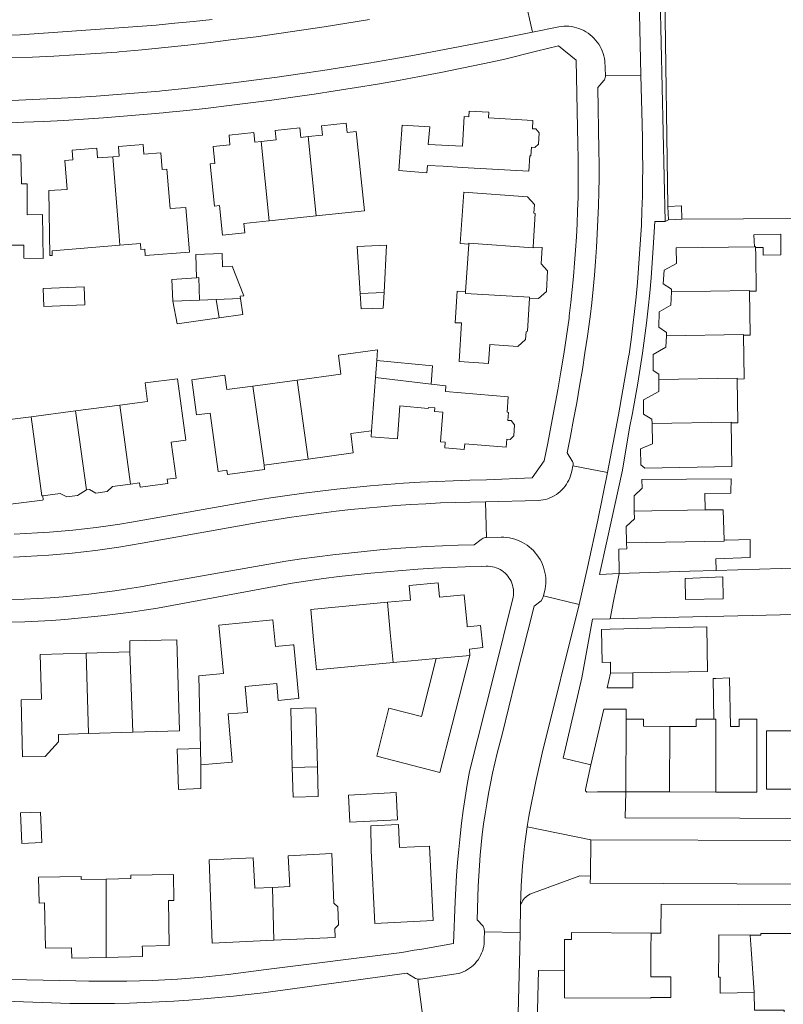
# Model space of a CAD drawing. Header units: metres. Extents: x 89888 to 94270, y 464165 to 468904.
# Tile 110 of 256: x 92228 to 92333, y 466032 to 466168. Entities that reach past the tile are written whole.
import ezdxf

# ---------------------------------------------------------------- set-up
doc = ezdxf.new("R2010")
doc.units = ezdxf.units.M
for name, color, linetype, lineweight in [('B_BEBOUWINGSGRENS_0', 251, 'CONTINUOUS', 13), ('B_TUSSENMUUR_0', 251, 'CONTINUOUS', 13), ('G_GRENS_ALGEMEEN_0', 251, 'CONTINUOUS', 13), ('T_CULTUURGRENS_0', 251, 'CONTINUOUS', 13), ('V_WEGGRENS_0', 251, 'CONTINUOUS', 13)]:
    doc.layers.add(name, color=color, linetype=linetype, lineweight=lineweight)

msp = doc.modelspace()

# ---------------------------------------------------------------- linework, layer by layer
at = {"layer": 'B_BEBOUWINGSGRENS_0'}
for p, q in [((92297.87, 466143.26), (92289.09, 466143.87)), ((92262.26, 466139.94), (92268.74, 466140.61)), ((92317.33, 466140.07), (92317.26, 466141.92)), ((92319.18, 466140.14), (92317.33, 466140.07)), ((92289.8, 466136.71), (92289.35, 466130.13)), ((92274.42, 466136.41), (92274.82, 466129.91)), ((92236.76, 466130.82), (92231.1, 466130.6)), ((92266.13, 466117.98), (92260.01, 466117.15)), ((92235.56, 466113.72), (92229.43, 466112.91)), ((92241.68, 466114.53), (92235.56, 466113.72)), ((92326.07, 466106.05), (92325.97, 466112.08)), ((92261.57, 466106.26), (92267.65, 466107.08)), ((92322.38, 466100.07), (92324.86, 466100.09)), ((92324.86, 466100.09), (92325.02, 466095.92)), ((92249.88, 466069.59), (92249.53, 466082.18)), ((92243.07, 466080.5), (92237.03, 466080.34)), ((92279.37, 466079.02), (92285.31, 466079.59)), ((92268.78, 466078.01), (92279.37, 466079.02)), ((92268.92, 466064.65), (92268.71, 466072.77)), ((92237.34, 466069.24), (92243.45, 466069.41)), ((92243.45, 466069.41), (92249.88, 466069.59)), ((92305.87, 466061.52), (92306.64, 466064.91)), ((92317.49, 466061.18), (92311.47, 466061.19)), ((92323.85, 466061.17), (92317.49, 466061.18)), ((92230.91, 466054.21), (92230.74, 466058.4)), ((92243.18, 466049.24), (92239.78, 466049.17)), ((92314.93, 466041.72), (92314.92, 466039.53)), ((92303.01, 466039.53), (92303.01, 466040.84)), ((92303, 466036.62), (92303.01, 466039.53))]:
    msp.add_line(p, q, dxfattribs=at)
for points in [[(92298.64, 466153.77), (92292.5, 466154.11), (92292.55, 466154.91), (92289.85, 466155.06), (92289.81, 466154.26), (92289.16, 466154.3), (92288.93, 466150.23), (92284.21, 466150.47), (92284.41, 466152.87), (92280.59, 466153.12), (92280.13, 466146.85), (92284, 466146.55), (92284.09, 466147.58), (92286.27, 466147.45), (92288.89, 466147.3)], [(92274.28, 466152.23), (92273, 466152.09), (92272.87, 466153.4), (92269.49, 466153.05), (92269.62, 466151.75), (92267.63, 466151.54)], [(92288.89, 466147.3), (92298.08, 466146.79), (92298.2, 466148.91), (92298.37, 466148.9), (92298.44, 466150.08), (92298.89, 466150.05), (92299.41, 466150.52), (92299.5, 466152.07), (92299.03, 466152.6), (92298.58, 466152.62), (92298.64, 466153.77)], [(92261.14, 466150.87), (92260.27, 466150.78), (92260.14, 466152.09), (92256.73, 466151.73), (92256.86, 466150.43), (92254.55, 466150.19), (92254.79, 466147.85), (92254.14, 466147.79), (92254.74, 466141.97), (92255.4, 466142.04)], [(92267.63, 466151.54), (92266.64, 466151.44), (92266.5, 466152.74), (92263.09, 466152.39), (92263.23, 466151.09), (92261.14, 466150.87)], [(92268.74, 466140.61), (92275.4, 466141.29), (92274.28, 466152.23)], [(92247.33, 466149.29), (92245, 466149.1), (92244.9, 466150.45), (92241.49, 466150.18), (92241.59, 466148.83), (92240.7, 466148.76)], [(92225.36, 466136.57), (92228.42, 466136.58), (92228.43, 466134.76), (92231.08, 466134.75), (92231.02, 466140.78), (92228.89, 466140.74), (92228.87, 466145.02), (92228.09, 466145.02), (92228.04, 466149.02), (92225.31, 466149.01), (92224.35, 466149.75), (92223.24, 466149.75), (92222.29, 466148.99), (92221.87, 466148.99)], [(92240.7, 466148.76), (92238.6, 466148.6), (92238.5, 466149.94), (92235.08, 466149.67), (92235.18, 466148.33), (92234.09, 466148.24), (92234.4, 466144.27), (92231.89, 466144.11), (92232.02, 466135.15), (92232.32, 466135.15), (92232.32, 466135.79), (92241.68, 466136.58)], [(92245.14, 466136.04), (92245.18, 466135.15), (92251.29, 466135.59), (92250.79, 466141.79), (92248.59, 466141.61), (92248.16, 466147.04), (92247.51, 466146.99), (92247.33, 466149.29)], [(92289.09, 466143.87), (92288.6, 466136.79), (92289.8, 466136.71)], [(92255.4, 466142.04), (92255.82, 466137.96), (92258.91, 466138.28), (92258.77, 466139.58), (92262.26, 466139.94)], [(92298.69, 466136.32), (92298.96, 466140.95), (92298.78, 466141), (92298.85, 466142.16), (92297.87, 466143.26)], [(92317.26, 466141.92), (92319.11, 466141.99), (92319.18, 466140.14)], [(92329.34, 466136.25), (92330.38, 466136.27), (92330.4, 466135.19), (92332.85, 466135.23), (92332.84, 466138.09), (92329.11, 466137.99), (92329.18, 466136.36)], [(92241.68, 466136.58), (92244.53, 466136.82), (92244.57, 466135.97), (92245.14, 466136.04)], [(92278.11, 466130.05), (92278.46, 466136.56), (92274.42, 466136.41)], [(92258.32, 466129.23), (92258.28, 466129.55), (92258.77, 466129.57), (92257.18, 466133.68), (92255.85, 466133.58), (92255.8, 466135.43), (92252.13, 466135.27), (92252.24, 466132.08)], [(92298.16, 466129.28), (92299.41, 466129.21), (92300.49, 466130.18), (92300.66, 466133.03), (92299.77, 466134.02), (92299.9, 466136.25), (92298.69, 466136.32)], [(92329.18, 466136.36), (92318.39, 466136.19), (92318.46, 466134.04), (92316.76, 466133.11), (92316.59, 466131.25), (92317.77, 466130.53), (92317.75, 466130.14)], [(92328.5, 466130.21), (92329.44, 466130.23), (92329.44, 466130.33), (92329.36, 466135.18), (92329.34, 466136.25)], [(92252.24, 466132.08), (92248.84, 466131.85), (92249, 466128.87)], [(92231.1, 466130.6), (92231.2, 466128.13), (92236.85, 466128.35), (92236.76, 466130.82)], [(92274.82, 466129.91), (92274.95, 466127.81), (92277.99, 466127.89), (92278.11, 466130.05)], [(92289.35, 466130.13), (92288.2, 466130.21), (92287.9, 466125.86), (92288.81, 466125.86), (92288.48, 466120.54), (92292.53, 466120.26), (92292.71, 466122.88), (92296.56, 466122.61), (92297.63, 466123.57), (92297.69, 466124.64), (92297.9, 466124.71), (92298.16, 466129.28)], [(92317.75, 466130.14), (92317.65, 466128.31), (92316.03, 466127.4), (92315.99, 466125.28), (92317.07, 466124.55), (92317.04, 466124.09)], [(92327.66, 466124.17), (92328.6, 466124.18), (92328.6, 466124.28), (92328.5, 466130.21)], [(92249, 466128.87), (92249.6, 466125.73), (92255.37, 466126.54)], [(92255.37, 466126.54), (92258.64, 466127), (92258.32, 466129.23)], [(92317.04, 466124.09), (92316.96, 466122.5), (92315.2, 466121.48), (92315.22, 466119.31), (92316.02, 466118.77), (92316.02, 466118.05)], [(92326.82, 466118.12), (92327.76, 466118.14), (92327.76, 466118.24), (92327.66, 466124.17)], [(92277.1, 466120.68), (92277.2, 466122.13), (92271.81, 466121.4)], [(92271.81, 466121.4), (92272.17, 466118.79), (92266.13, 466117.98)], [(92284.59, 466117.41), (92284.77, 466119.92), (92277.1, 466120.68)], [(92229.43, 466112.91), (92225.38, 466112.38), (92225.03, 466115.02), (92225.19, 466117.98), (92223.19, 466117.77), (92223.15, 466114.81), (92222.74, 466114.74), (92223.15, 466112.09), (92224.59, 466101.18), (92225.81, 466101.34), (92225.88, 466100.75), (92230.99, 466101.42), (92231.12, 466101.44), (92231.04, 466102.03)], [(92249.63, 466118.13), (92245.18, 466117.61), (92245.48, 466115.02), (92241.68, 466114.53)], [(92243.14, 466103.62), (92244.4, 466103.79), (92244.48, 466103.19), (92248.3, 466103.7), (92248.22, 466104.29), (92249.43, 466104.45), (92248.77, 466109.41), (92250.76, 466109.67), (92249.63, 466118.13)], [(92260.01, 466117.15), (92256.41, 466116.66), (92256.14, 466118.64), (92251.58, 466118.02), (92252.24, 466113.17), (92254.13, 466113.42), (92255.23, 466105.36), (92256.44, 466105.53), (92256.53, 466104.94), (92261.63, 466105.66), (92261.57, 466106.26)], [(92316.02, 466118.05), (92316, 466116.42), (92313.87, 466115.25), (92313.88, 466113.29), (92315.06, 466112.6), (92315.07, 466112)], [(92325.97, 466112.08), (92326.92, 466112.09), (92326.92, 466112.19), (92326.82, 466118.12)], [(92276.37, 466110.99), (92276.31, 466110.14), (92279.96, 466109.87), (92280.3, 466114.4), (92284.2, 466114.04), (92284.22, 466114.19), (92285.11, 466114.14), (92285.07, 466113.66), (92286.23, 466113.56), (92285.9, 466109.46), (92286.55, 466109.41), (92286.48, 466108.61), (92289.17, 466108.39), (92289.24, 466109.19), (92294.97, 466108.72), (92295.03, 466109.82), (92295.48, 466109.79), (92296.01, 466110.27), (92296.1, 466111.81), (92295.63, 466112.39), (92295.18, 466112.42), (92295.25, 466113.52), (92295.08, 466113.53), (92295.21, 466115.68), (92286.56, 466116.38), (92286.62, 466117.16), (92284.59, 466117.41)], [(92267.65, 466107.08), (92273.87, 466107.92), (92273.51, 466110.6), (92276.37, 466110.99)], [(92315.07, 466112), (92315.11, 466109.2), (92313.46, 466108.51), (92313.54, 466106.3), (92314.06, 466105.85), (92326.07, 466106.05)], [(92312.62, 466099.91), (92312.59, 466102.02), (92313.72, 466103.07), (92313.68, 466104.25), (92325.97, 466104.36), (92325.94, 466102.51)], [(92231.04, 466102.03), (92233.44, 466102.35), (92234.36, 466101.86), (92235.85, 466102.06), (92237.06, 466102.82)], [(92237.06, 466102.82), (92237.51, 466102.88), (92238.38, 466102.39), (92239.91, 466102.59), (92240.68, 466103.3), (92243.14, 466103.62)], [(92325.94, 466102.51), (92325.94, 466102.37), (92322.36, 466102.34), (92322.38, 466100.07)], [(92311.56, 466095.53), (92311.5, 466097.8), (92312.64, 466098.83), (92312.62, 466099.91)], [(92325.02, 466095.92), (92325.4, 466095.94), (92325.4, 466095.88), (92328.59, 466096), (92328.61, 466093.49), (92323.85, 466093.34), (92323.9, 466091.72)], [(92310.54, 466091.31), (92310.47, 466094.64), (92311.58, 466094.7), (92311.56, 466095.53)], [(92323.9, 466091.72), (92341.82, 466092.27), (92341.98, 466083.86), (92338.57, 466084.39), (92338.57, 466085.73), (92324.96, 466085.41), (92322.57, 466085.36), (92309.27, 466085.05)], [(92309.27, 466085.05), (92309.76, 466087.5), (92310.4, 466090.63), (92310.54, 466091.31)], [(92324.89, 466087.83), (92324.81, 466090.83), (92319.63, 466090.63), (92319.69, 466087.71), (92324.89, 466087.83)], [(92285.74, 466088.02), (92285.55, 466090.02), (92281.55, 466089.64), (92281.74, 466087.64), (92278.57, 466087.34)], [(92289.95, 466080.02), (92289.87, 466080.85), (92291.74, 466081.08), (92291.42, 466084.15), (92289.57, 466083.97), (92289.55, 466084.19), (92289.15, 466088.35), (92285.74, 466088.02)], [(92278.57, 466087.34), (92267.99, 466086.32), (92268.38, 466082.17), (92268.78, 466078.01)], [(92266.37, 466074.07), (92265.68, 466081.49), (92265.53, 466081.48), (92263.12, 466081.25), (92262.77, 466084.93), (92255.32, 466084.19), (92255.98, 466077.51), (92252.57, 466077.2), (92252.78, 466067.17)], [(92322.62, 466083.96), (92309.29, 466083.61), (92308.09, 466083.57), (92308.17, 466079.05), (92309.34, 466079.07), (92309.36, 466077.56)], [(92312.42, 466077.61), (92322.73, 466077.78), (92322.62, 466083.96)], [(92249.53, 466082.18), (92243.03, 466082), (92243.07, 466080.5)], [(92237.03, 466080.34), (92230.68, 466080.16), (92230.85, 466073.97), (92228.05, 466073.9), (92228.27, 466066.01), (92231.36, 466066.07), (92233.22, 466068.1), (92233.2, 466069.13), (92237.34, 466069.24)], [(92285.31, 466079.59), (92283.26, 466071.58), (92278.79, 466072.73), (92277.1, 466066.13), (92285.82, 466063.89), (92287.51, 466070.49), (92289.95, 466080.02)], [(92309.36, 466077.56), (92308.9, 466075.54), (92311.8, 466075.53), (92312.42, 466075.53), (92312.42, 466077.61)], [(92323.57, 466071.22), (92323.5, 466076.84), (92323.87, 466076.85), (92325.73, 466076.9), (92325.9, 466070.22)], [(92252.83, 466064.93), (92257.15, 466065.27), (92256.63, 466071.96), (92259.27, 466072.12), (92258.96, 466075.73)], [(92258.96, 466075.73), (92263.3, 466076.16), (92263.52, 466073.8), (92265.71, 466074.01), (92266.37, 466074.07)], [(92268.71, 466072.77), (92265.25, 466072.68), (92265.45, 466064.56)], [(92306.64, 466064.91), (92308.4, 466072.59), (92311.48, 466072.59), (92311.48, 466071.24)], [(92311.48, 466071.24), (92313.88, 466071.24), (92313.88, 466070.24), (92317.5, 466070.23)], [(92317.5, 466070.23), (92321.13, 466070.23), (92321.13, 466071.23), (92323.57, 466071.22)], [(92325.9, 466070.22), (92327.08, 466070.22), (92327.08, 466071.22), (92329.53, 466071.22), (92329.52, 466061.17), (92323.85, 466061.17)], [(92337.19, 466069.6), (92330.87, 466069.61), (92330.86, 466061.59)], [(92330.86, 466061.59), (92337.18, 466061.58), (92337.19, 466069.6)], [(92252.78, 466067.17), (92249.6, 466067.09), (92249.77, 466061.52), (92252.85, 466061.64), (92252.83, 466064.93)], [(92265.45, 466064.56), (92265.56, 466060.48), (92269.02, 466060.57), (92268.92, 466064.65)], [(92273.22, 466060.76), (92273.41, 466057.04), (92279.97, 466057.36), (92279.79, 466061.09), (92273.22, 466060.76)], [(92311.47, 466061.19), (92307.55, 466061.19), (92306.09, 466061.17), (92306.02, 466061.2), (92305.96, 466061.25), (92305.91, 466061.3), (92305.88, 466061.37), (92305.87, 466061.45), (92305.87, 466061.52)], [(92230.74, 466058.4), (92227.97, 466058.29), (92228.14, 466054.1), (92230.91, 466054.21)], [(92284.38, 466053.73), (92280.25, 466053.52), (92280.09, 466056.69), (92276.27, 466056.5), (92276.35, 466053.05)], [(92276.35, 466053.05), (92276.85, 466043.06), (92284.9, 466043.46), (92284.38, 466053.73)], [(92270.93, 466052.68), (92264.89, 466052.37), (92265.11, 466048.15), (92262.71, 466048.03)], [(92262.89, 466040.73), (92271.38, 466041.11), (92271.33, 466042.34), (92271.81, 466042.86), (92271.72, 466045.36), (92271.2, 466045.84), (92270.93, 466052.68)], [(92262.71, 466048.03), (92260.29, 466047.91), (92260.08, 466052.12), (92253.99, 466051.81), (92254.4, 466040.35), (92262.89, 466040.73)], [(92244.78, 466039.53), (92244.77, 466039.93), (92248.49, 466040), (92248.37, 466046.21), (92249.12, 466046.22), (92249.05, 466049.8), (92243.17, 466049.69), (92243.18, 466049.24)], [(92239.78, 466049.17), (92236.36, 466049.1), (92236.35, 466049.55), (92230.47, 466049.44), (92230.54, 466045.86), (92231.29, 466045.88), (92231.41, 466039.63), (92235.01, 466039.7), (92235.01, 466039.53)], [(92303.01, 466040.84), (92303.97, 466040.84), (92303.98, 466041.8), (92314.93, 466041.72)], [(92335.29, 466041.65), (92330.05, 466041.66), (92330.05, 466041.45), (92328.58, 466041.46)], [(92328.58, 466041.46), (92324.27, 466041.47), (92324.26, 466039.53)], [(92235.01, 466039.53), (92235.03, 466038.28), (92239.8, 466038.38)], [(92239.8, 466038.38), (92244.8, 466038.48), (92244.78, 466039.53)], [(92314.92, 466039.53), (92314.91, 466035.71), (92317.68, 466035.7), (92317.67, 466032.83), (92314.92, 466032.84), (92314.92, 466032.74), (92302.99, 466032.78), (92303, 466036.62)], [(92324.26, 466039.53), (92324.25, 466035.63), (92324.46, 466035.63), (92324.46, 466033.44), (92329.14, 466033.52)], [(92329.14, 466033.52), (92329.18, 466031.09), (92333.27, 466031.1), (92333.34, 466025.59), (92337, 466025.63), (92336.92, 466032.69)]]:
    msp.add_lwpolyline(points, dxfattribs=at)
at = {"layer": 'B_TUSSENMUUR_0'}
for p, q in [((92267.63, 466151.54), (92268.74, 466140.61)), ((92261.14, 466150.87), (92262.26, 466139.94)), ((92274.82, 466129.91), (92278.11, 466130.05)), ((92249, 466128.87), (92252.68, 466129)), ((92252.68, 466129), (92254.95, 466129.09)), ((92254.95, 466129.09), (92258.32, 466129.23)), ((92254.95, 466129.09), (92255.37, 466126.54)), ((92277.1, 466120.68), (92276.92, 466118.31)), ((92267.65, 466107.08), (92266.13, 466117.98)), ((92276.92, 466118.31), (92276.37, 466110.99)), ((92276.92, 466118.31), (92284.59, 466117.41)), ((92260.01, 466117.15), (92261.57, 466106.26)), ((92235.56, 466113.72), (92237.06, 466102.82)), ((92241.68, 466114.53), (92243.14, 466103.62)), ((92312.62, 466099.91), (92322.38, 466100.07)), ((92237.03, 466080.34), (92237.34, 466069.24)), ((92243.45, 466069.41), (92243.07, 466080.5)), ((92285.31, 466079.59), (92289.95, 466080.02)), ((92309.36, 466077.56), (92312.42, 466077.61)), ((92311.48, 466071.24), (92311.47, 466061.19)), ((92317.49, 466061.18), (92317.5, 466070.23)), ((92252.83, 466064.93), (92252.78, 466067.17)), ((92265.45, 466064.56), (92268.92, 466064.65)), ((92239.78, 466049.17), (92239.8, 466039.53)), ((92262.89, 466040.73), (92262.71, 466048.03)), ((92328.72, 466039.53), (92328.58, 466041.46)), ((92239.8, 466039.53), (92239.8, 466038.38)), ((92329.14, 466033.52), (92328.72, 466039.53))]:
    msp.add_line(p, q, dxfattribs=at)
for points in [[(92240.7, 466148.76), (92241.57, 466137.88), (92241.68, 466136.58)], [(92289.8, 466136.71), (92289.81, 466136.83), (92298.69, 466136.22), (92298.69, 466136.32)], [(92329.34, 466136.25), (92329.34, 466136.37), (92329.18, 466136.36)], [(92252.24, 466132.08), (92252.55, 466132.1), (92252.68, 466129)], [(92289.35, 466130.13), (92289.33, 466129.91), (92298.17, 466129.4), (92298.16, 466129.28)], [(92317.75, 466130.14), (92328.5, 466130.31), (92328.5, 466130.21)], [(92317.04, 466124.09), (92327.66, 466124.27), (92327.66, 466124.17)], [(92316.02, 466118.05), (92326.82, 466118.22), (92326.82, 466118.12)], [(92229.43, 466112.91), (92230.91, 466102.02), (92231.04, 466102.03)], [(92315.07, 466112), (92325.97, 466112.18), (92325.97, 466112.08)], [(92311.56, 466095.53), (92325.03, 466095.75), (92325.02, 466095.92)], [(92310.54, 466091.31), (92320.28, 466091.61), (92323.9, 466091.72)], [(92278.57, 466087.34), (92278.97, 466083.18), (92279.37, 466079.02)], [(92323.85, 466061.17), (92323.86, 466071.22), (92323.57, 466071.22)]]:
    msp.add_lwpolyline(points, dxfattribs=at)
at = {"layer": 'G_GRENS_ALGEMEEN_0'}
msp.add_line((92319.18, 466140.14), (92338.02, 466140.25), dxfattribs=at)
at = {"layer": 'T_CULTUURGRENS_0'}
for p, q in [((92316.87, 466139.83), (92316.18, 466171.11)), ((92317.33, 466140.07), (92316.87, 466139.83))]:
    msp.add_line(p, q, dxfattribs=at)
msp.add_lwpolyline([(92316.18, 466171.11), (92316.81, 466171.11), (92317.26, 466141.92)], dxfattribs=at)
at = {"layer": 'V_WEGGRENS_0'}
for p, q in [((92313.54, 466160.02), (92313.1, 466179.47)), ((92297.51, 466170.77), (92298.6, 466165.94)), ((92308.64, 466159.99), (92313.54, 466160.02)), ((92304.16, 466106.13), (92308.93, 466105.24)), ((92292.24, 466096.29), (92292.11, 466101.2)), ((92300.12, 466088.22), (92305.02, 466087.04)), ((92297.84, 466056.39), (92306.64, 466054.6)), ((92306.64, 466054.6), (92306.56, 466049.59)), ((92306.64, 466054.6), (92358.74, 466054.4)), ((92296.9, 466041.81), (92296.91, 466045.54)), ((92291.95, 466041.92), (92296.9, 466041.81)), ((92296.9, 466041.81), (92296.85, 466039.53)), ((92283.34, 466039.53), (92282.28, 466039.35)), ((92296.85, 466039.53), (92296.46, 466024.3)), ((92282.61, 466035.4), (92282.77, 466035.37)), ((92282.77, 466035.37), (92283.42, 466030.51))]:
    msp.add_line(p, q, dxfattribs=at)
for points in [[(92254.42, 466167.68), (92251.84, 466167.41), (92249.26, 466167.16), (92246.68, 466166.92), (92244.1, 466166.72), (92241.52, 466166.53), (92227.92, 466165.56), (92217.32, 466165.39), (92206.88, 466165.44), (92195.18, 466165.83), (92193.31, 466165.91), (92191.44, 466166.01), (92189.57, 466166.13), (92187.7, 466166.27), (92185.84, 466166.44), (92183.98, 466166.63), (92182.12, 466166.84), (92180.26, 466167.08), (92178.41, 466167.34), (92176.56, 466167.62), (92165.73, 466170.72)], [(92226.71, 466162.4), (92229.63, 466162.51), (92232.55, 466162.64), (92235.46, 466162.8), (92238.38, 466162.99), (92241.3, 466163.19), (92241.58, 466163.23), (92244.73, 466163.52), (92247.88, 466163.84), (92251.03, 466164.17), (92254.17, 466164.53), (92257.31, 466164.91), (92260.45, 466165.32), (92263.58, 466165.75), (92266.72, 466166.2), (92269.85, 466166.67), (92272.97, 466167.16), (92276.09, 466167.68)], [(92298.6, 466165.94), (92302.2, 466166.68), (92302.55, 466166.73), (92302.9, 466166.76), (92303.25, 466166.77), (92303.61, 466166.75), (92303.96, 466166.71), (92304.31, 466166.64), (92304.65, 466166.55), (92304.99, 466166.45), (92305.32, 466166.32), (92305.64, 466166.16), (92305.95, 466165.99), (92306.24, 466165.8), (92306.53, 466165.59), (92306.8, 466165.36), (92307.05, 466165.12), (92307.29, 466164.85), (92307.51, 466164.58), (92307.71, 466164.29), (92307.9, 466163.98), (92308.06, 466163.67), (92308.21, 466163.35), (92308.33, 466163.02), (92308.43, 466162.67), (92308.5, 466162.33), (92308.56, 466161.98), (92308.64, 466159.99)], [(92226.78, 466156.53), (92229.69, 466156.65), (92232.6, 466156.78), (92235.51, 466156.95), (92238.42, 466157.13), (92241.32, 466157.34), (92244.23, 466157.56), (92247.13, 466157.82), (92247.45, 466157.84), (92250.64, 466158.18), (92253.82, 466158.53), (92257, 466158.91), (92260.17, 466159.32), (92263.35, 466159.74), (92266.51, 466160.19), (92269.68, 466160.66), (92272.85, 466161.15), (92276, 466161.67), (92279.16, 466162.2), (92282.31, 466162.76), (92285.46, 466163.35), (92288.6, 466163.95), (92291.74, 466164.58), (92298.6, 466165.94)], [(92299.15, 466163.31), (92302.17, 466164.05), (92304.61, 466162.06), (92304.85, 466150.44), (92304.88, 466148.62), (92304.9, 466146.8), (92304.89, 466144.98), (92304.86, 466143.16), (92304.8, 466141.34), (92304.73, 466139.53), (92304.64, 466137.71), (92304.53, 466135.89), (92304.39, 466134.08)], [(92225.67, 466153.41), (92228.43, 466153.52), (92231.18, 466153.64), (92233.93, 466153.78), (92236.68, 466153.95), (92239.43, 466154.14), (92242.17, 466154.35), (92244.92, 466154.59), (92247.66, 466154.84), (92247.97, 466154.86), (92250.91, 466155.16), (92253.84, 466155.48), (92256.77, 466155.82), (92259.7, 466156.18), (92262.63, 466156.56), (92265.55, 466156.96), (92268.47, 466157.39), (92271.39, 466157.84), (92274.3, 466158.3), (92277.21, 466158.79), (92280.12, 466159.3), (92283.02, 466159.84), (92285.92, 466160.39), (92288.82, 466160.97), (92291.71, 466161.57), (92294.59, 466162.18), (92299.15, 466163.31)], [(92308.64, 466159.99), (92308.64, 466159.83), (92308.62, 466159.68), (92308.57, 466159.53), (92308.5, 466159.39), (92308.42, 466159.26), (92307.58, 466158.31), (92307.74, 466149.66), (92307.76, 466147.74), (92307.76, 466145.83), (92307.73, 466143.91), (92307.68, 466141.99), (92307.61, 466140.08), (92307.52, 466138.16), (92307.41, 466136.25), (92307.28, 466134.34), (92307.12, 466132.43), (92306.95, 466130.52), (92306.75, 466128.61), (92306.53, 466126.71), (92306.49, 466126.37), (92306.16, 466124.05), (92305.82, 466121.74), (92305.46, 466119.43), (92305.08, 466117.13), (92304.68, 466114.83), (92304.25, 466112.53), (92303.81, 466110.24), (92303.34, 466107.95), (92304.02, 466106.89), (92304.09, 466106.77), (92304.13, 466106.65), (92304.17, 466106.52), (92304.18, 466106.39), (92304.18, 466106.26), (92304.16, 466106.13)], [(92308.93, 466105.24), (92310.43, 466113.18), (92311.82, 466121.14), (92311.9, 466121.54), (92312.17, 466123.51), (92312.42, 466125.48), (92312.65, 466127.45), (92312.86, 466129.43), (92313.05, 466131.41), (92313.22, 466133.39), (92313.36, 466135.37), (92313.49, 466137.35), (92313.59, 466139.34), (92313.67, 466141.32), (92313.73, 466143.31), (92313.76, 466145.3), (92313.78, 466147.28), (92313.77, 466149.27), (92313.74, 466151.26), (92313.69, 466153.24), (92313.54, 466160.02)], [(92308.9, 466095.93), (92310.98, 466105.55), (92311.96, 466111.38), (92312.36, 466113.43), (92312.74, 466115.49), (92313.1, 466117.55), (92313.43, 466119.61), (92313.74, 466121.68), (92314.02, 466123.75), (92314.28, 466125.82), (92314.52, 466127.9), (92314.74, 466129.98), (92314.93, 466132.06), (92315.1, 466134.14), (92315.24, 466136.22), (92315.43, 466139.86), (92316.87, 466139.83)], [(92304.39, 466134.08), (92304.24, 466132.27), (92304.06, 466130.46), (92303.86, 466128.65), (92303.64, 466126.84), (92303.62, 466126.49), (92303.27, 466124.03), (92302.89, 466121.56), (92302.49, 466119.1), (92302.07, 466116.64), (92301.63, 466114.19), (92301.17, 466111.74), (92300.68, 466109.29), (92300.18, 466106.85), (92298.55, 466104.5), (92292.26, 466104.22)], [(92292.11, 466101.2), (92299.39, 466101.36), (92299.72, 466101.4), (92300.04, 466101.45), (92300.37, 466101.53), (92300.68, 466101.62), (92300.99, 466101.74), (92301.29, 466101.88), (92301.58, 466102.03), (92301.87, 466102.21), (92302.13, 466102.4), (92302.39, 466102.61), (92302.63, 466102.84), (92302.86, 466103.08), (92303.07, 466103.33), (92303.26, 466103.6), (92303.43, 466103.89), (92303.59, 466104.18), (92303.72, 466104.48), (92303.84, 466104.79), (92303.93, 466105.1), (92304.01, 466105.43), (92304.16, 466106.13)], [(92292.26, 466104.22), (92289.96, 466104.18), (92287.66, 466104.1), (92285.37, 466104.01), (92283.07, 466103.89), (92280.77, 466103.74), (92278.48, 466103.57), (92276.19, 466103.38), (92273.9, 466103.16), (92271.61, 466102.92), (92269.32, 466102.66), (92267.04, 466102.37), (92264.76, 466102.06), (92262.49, 466101.73), (92260.21, 466101.37), (92243.26, 466098.37), (92241.65, 466098.11), (92240.04, 466097.88), (92238.43, 466097.66), (92236.82, 466097.46), (92235.2, 466097.29), (92233.58, 466097.14), (92231.96, 466097), (92230.33, 466096.89), (92228.71, 466096.8), (92227.08, 466096.73)], [(92305.02, 466087.04), (92306.18, 466092.14), (92307.59, 466098.68), (92308.93, 466105.24)], [(92227.02, 466093.57), (92228.64, 466093.63), (92230.26, 466093.72), (92231.88, 466093.83), (92233.49, 466093.96), (92235.11, 466094.12), (92236.72, 466094.29), (92238.33, 466094.49), (92239.94, 466094.71), (92241.55, 466094.95), (92243.15, 466095.21), (92244.74, 466095.49), (92261.27, 466098.43), (92263.31, 466098.76), (92265.35, 466099.07), (92267.4, 466099.36), (92269.45, 466099.63), (92271.5, 466099.88), (92273.55, 466100.11), (92275.61, 466100.32), (92277.67, 466100.5), (92279.73, 466100.66), (92281.79, 466100.81), (92283.85, 466100.93), (92285.91, 466101.03), (92287.98, 466101.11), (92290.04, 466101.16), (92292.11, 466101.2)], [(92226.69, 466087.69), (92228.48, 466087.76), (92230.27, 466087.85), (92232.06, 466087.97), (92233.85, 466088.11), (92235.63, 466088.28), (92237.41, 466088.47), (92239.2, 466088.68), (92240.97, 466088.92), (92242.75, 466089.18), (92244.52, 466089.47), (92246.28, 466089.77), (92264.58, 466093.01), (92266.73, 466093.33), (92268.88, 466093.62), (92271.03, 466093.89), (92273.19, 466094.13), (92275.35, 466094.36), (92277.51, 466094.55), (92279.68, 466094.73), (92281.85, 466094.88), (92284.01, 466095.01), (92286.18, 466095.11), (92288.35, 466095.19), (92290.53, 466095.25), (92291.5, 466096), (92291.64, 466096.09), (92291.78, 466096.17), (92291.93, 466096.22), (92292.08, 466096.27), (92292.24, 466096.29)], [(92292.24, 466096.29), (92294.25, 466096.31), (92294.63, 466096.3), (92295.01, 466096.27), (92295.39, 466096.22), (92295.76, 466096.14), (92296.13, 466096.04), (92296.49, 466095.91), (92296.84, 466095.77), (92297.19, 466095.6), (92297.52, 466095.41), (92297.84, 466095.2), (92298.14, 466094.97), (92298.43, 466094.72), (92298.71, 466094.46), (92298.96, 466094.17), (92299.2, 466093.88), (92299.42, 466093.56), (92299.62, 466093.24), (92299.8, 466092.9), (92299.96, 466092.55), (92300.1, 466092.2), (92300.21, 466091.83), (92300.3, 466091.46), (92300.37, 466091.09), (92300.41, 466090.71), (92300.43, 466090.33), (92300.42, 466089.94), (92300.39, 466089.56), (92300.34, 466089.18), (92300.12, 466088.22)], [(92310.54, 466091.31), (92307.83, 466091.17), (92308.9, 466095.93)], [(92226.72, 466084.58), (92228.56, 466084.65), (92230.4, 466084.73), (92232.24, 466084.84), (92234.07, 466084.98), (92235.91, 466085.13), (92237.74, 466085.31), (92239.57, 466085.51), (92241.4, 466085.73), (92243.22, 466085.97), (92245.04, 466086.24), (92246.86, 466086.52), (92265.46, 466089.99), (92267.61, 466090.31), (92269.77, 466090.61), (92271.93, 466090.88), (92274.1, 466091.12), (92276.27, 466091.35), (92278.43, 466091.55), (92280.61, 466091.73), (92282.78, 466091.89), (92284.95, 466092.02), (92287.13, 466092.13), (92289.31, 466092.22), (92291.48, 466092.28), (92292.21, 466092.31)], [(92292.21, 466092.31), (92292.49, 466092.31), (92292.77, 466092.28), (92293.05, 466092.24), (92293.32, 466092.18), (92293.59, 466092.09), (92293.85, 466091.98), (92294.1, 466091.86), (92294.35, 466091.71), (92294.57, 466091.54), (92294.79, 466091.36), (92294.99, 466091.17), (92295.18, 466090.95), (92295.34, 466090.73), (92295.49, 466090.49), (92295.62, 466090.24), (92295.73, 466089.98), (92295.82, 466089.71), (92295.89, 466089.44), (92295.94, 466089.16), (92295.96, 466088.88), (92295.97, 466088.6), (92295.95, 466088.32), (92295.91, 466088.04), (92293.2, 466077.12)], [(92300.12, 466088.22), (92299.98, 466087.85), (92299.77, 466087.52), (92298.79, 466086.8), (92296.21, 466076.46), (92294.44, 466069.3), (92294.06, 466067.92), (92293.71, 466066.54), (92293.38, 466065.15), (92293.07, 466063.76), (92292.78, 466062.36), (92292.52, 466060.96), (92292.27, 466059.56), (92292.05, 466058.15), (92291.84, 466056.74), (92291.66, 466055.32), (92291.5, 466053.9), (92291.37, 466052.48), (92291.25, 466051.06), (92291.16, 466049.64), (92291.08, 466048.21), (92290.95, 466043.56), (92291.77, 466042.66), (92291.91, 466042.3), (92291.95, 466041.92)], [(92305.02, 466087.04), (92299.92, 466066.52), (92299.04, 466062.61)], [(92306.64, 466064.91), (92302.79, 466065.84), (92305.37, 466076.91), (92306.85, 466084.99), (92309.27, 466085.05)], [(92293.2, 466077.12), (92289.88, 466064), (92289.58, 466062.22), (92289.3, 466060.43), (92289.04, 466058.65), (92288.81, 466056.86), (92288.6, 466055.07), (92288.41, 466053.27), (92288.25, 466051.47), (92288.11, 466049.67), (92287.99, 466047.87), (92287.9, 466046.07), (92287.68, 466040.29), (92283.34, 466039.53)], [(92299.04, 466062.61), (92298.17, 466058.32), (92298.08, 466057.81), (92298.03, 466057.52), (92297.98, 466057.24), (92297.93, 466056.96), (92297.89, 466056.68), (92297.84, 466056.39)], [(92358.83, 466057.5), (92311.38, 466057.61), (92311.47, 466061.19)], [(92296.91, 466045.54), (92296.95, 466046.9), (92297.01, 466048.26), (92297.1, 466049.62), (92297.2, 466050.98), (92297.33, 466052.34), (92297.48, 466053.69), (92297.65, 466055.04), (92297.84, 466056.39)], [(92296.91, 466045.54), (92296.99, 466045.76), (92297.09, 466045.96), (92297.2, 466046.16), (92297.33, 466046.35), (92297.48, 466046.52), (92297.65, 466046.68), (92297.82, 466046.83), (92298.01, 466046.95), (92298.21, 466047.07), (92305.11, 466049.62), (92306.56, 466049.59)], [(92306.56, 466049.59), (92306.54, 466048.63), (92357.13, 466048.4), (92358.08, 466049.21), (92358.35, 466049.37), (92358.65, 466049.44), (92358.8, 466049.43)], [(92314.93, 466041.72), (92316.29, 466041.71), (92316.33, 466045.7), (92358.93, 466045.55)], [(92291.76, 466039.53), (92291.78, 466039.58), (92291.85, 466039.9), (92291.9, 466040.23), (92291.92, 466040.57), (92291.93, 466040.9), (92291.95, 466041.92)], [(92282.28, 466039.35), (92280.58, 466039.05), (92261.83, 466036.72), (92260.09, 466036.47), (92258.36, 466036.24), (92256.62, 466036.03), (92254.88, 466035.84), (92253.13, 466035.67), (92251.38, 466035.52), (92249.64, 466035.39), (92247.89, 466035.29), (92246.14, 466035.21), (92244.38, 466035.15), (92242.63, 466035.1), (92240.88, 466035.09), (92239.13, 466035.09), (92237.38, 466035.12), (92235.62, 466035.16), (92210.67, 466035.63)], [(92282.77, 466035.37), (92282.95, 466035.37), (92283.12, 466035.39), (92288.07, 466036.09), (92288.4, 466036.16), (92288.72, 466036.26), (92289.03, 466036.38), (92289.34, 466036.53), (92289.63, 466036.69), (92289.91, 466036.87), (92290.18, 466037.08), (92290.43, 466037.3), (92290.66, 466037.53), (92290.88, 466037.79), (92291.08, 466038.06), (92291.26, 466038.34), (92291.42, 466038.64), (92291.56, 466038.94), (92291.68, 466039.25), (92291.76, 466039.53)], [(92210.5, 466032.9), (92234.77, 466032.01), (92236.82, 466032), (92238.88, 466032.01), (92240.93, 466032.03), (92242.99, 466032.08), (92245.04, 466032.15), (92247.09, 466032.24), (92249.14, 466032.36), (92251.2, 466032.49), (92253.24, 466032.65), (92255.29, 466032.83), (92257.34, 466033.03), (92259.38, 466033.24), (92261.42, 466033.49), (92263.46, 466033.75), (92281.26, 466036.18), (92282.46, 466035.45), (92282.61, 466035.4)], [(92298.86, 465969.48), (92296.85, 465969.43), (92298.5, 466000), (92298.88, 466007.08), (92299.2, 466027.42), (92299.39, 466036.57), (92303, 466036.62)]]:
    msp.add_lwpolyline(points, dxfattribs=at)

doc.saveas('drawing.dxf')
